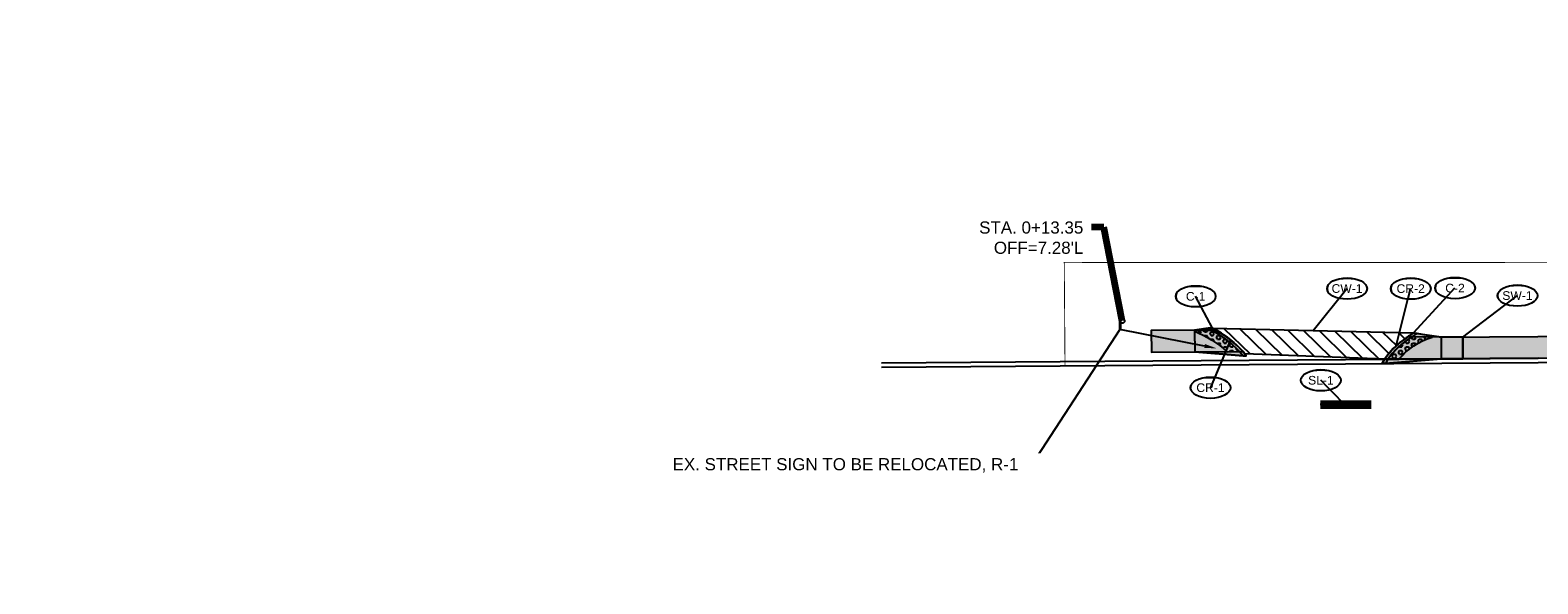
# Model space of a CAD drawing. Extents: x 193175 to 389459, y 288695 to 577709.
# Tile 1 of 30: x 193579 to 193926, y 288714 to 288841. Entities that reach past the tile are written whole.
import ezdxf
from ezdxf import colors
from ezdxf.entities.mleader import LeaderData, LeaderLine
from ezdxf.enums import TextEntityAlignment as Align
from ezdxf.math import Vec2, Vec3

# ---------------------------------------------------------------- set-up
doc = ezdxf.new("R2010")
doc.units = 0
doc.header["$MEASUREMENT"] = 0
doc.linetypes.add('c_p-bn-work-lim', pattern=[0.2, 0.1, -0.1])
doc.layers.add('0_Working', color=4, linetype='Continuous', plot=False)
for name, color, linetype in [('AN-Text-Notes-Balloon', 7, 'Continuous'), ('C_P-BN-Work-Lim', 2, 'c_p-bn-work-lim'), ('C_P-FE-Gen', 103, 'Continuous'), ('C_P-PM-Line-Cross', 52, 'Continuous'), ('C_P-PM-Line-Stop', 52, 'Continuous'), ('C_P-PV-Curb-Back', 133, 'Continuous'), ('C_P-PV-Curb-Face', 255, 'Continuous'), ('C_P-PV-Walk-Conc', 254, 'Continuous'), ('C_P-PV-Walk-Hatch', 250, 'Continuous'), ('C_P-PV-Walk-Joint', 253, 'Continuous'), ('C_P-PV-Walk-Ramp', 253, 'Continuous'), ('C_P-PV-Walk-Text', 7, 'Continuous')]:
    doc.layers.add(name, color=color, linetype=linetype)
doc.styles.add('CT_P-Dim', font='arial.ttf')
doc.styles.add('CT_P-Symb', font='arial.ttf')
doc.styles.add('CT_P-Text', font='arial.ttf')
doc.styles.get("Standard").update_dxf_attribs({"font": 'simplex.shx'})
doc.dimstyles.new('CT_P-Dim-Eng_A', dxfattribs={"dimtxt": 0.1, "dimasz": 0.12, "dimexe": 0.035, "dimexo": 0.06, "dimgap": 0.035, "dimtad": 1, "dimdsep": 46, "dimtxsty": 'CT_P-Dim', "dimcen": 0, "dimclrd": 256, "dimclre": 256, "dimclrt": 256, "dimaunit": 1, "dimadec": 6, "dimazin": 0, "dimtfac": 0.75, "dimtix": 1, "dimtmove": 1, "dimatfit": 0, "dimfxl": 1, "dimtolj": 1, "dimtzin": 0, "dimlwd": -1, "dimlwe": -1, "dimarcsym": 0})
pattern_1 = [(0, (0, 0), (0, 0.8660254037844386), [0.5, -1]), (120, (0, 0), (-0.75, -0.4330127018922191), [0.4999999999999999, -0.9999999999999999]), (59.99999999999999, (0.5, 0), (-0.7499999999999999, 0.4330127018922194), [0.5, -1])]

# ---------------------------------------------------------------- blocks, each defined once
blk = doc.blocks.new('C_P-AN-ML-Oval-L')
at = {"transparency": 16777216}
blk.add_wipeout([(0.18361845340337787, 0.06072959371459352), (0.19559400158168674, 0.05040263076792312), (0.20639877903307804, 0.03815130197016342), (0.2146310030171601, 0.02460991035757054), (0.2190127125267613, 0.012362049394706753), (0.2206212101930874, -0.0009294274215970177), (0.21876309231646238, -0.015254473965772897), (0.2135148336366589, -0.028808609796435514), (0.20544831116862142, -0.04136169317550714), (0.1955486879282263, -0.052399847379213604), (0.1836579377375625, -0.0626492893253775), (0.17076239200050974, -0.07157404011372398), (0.13952368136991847, -0.0876217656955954), (0.10799305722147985, -0.09872347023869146), (0.07499573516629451, -0.10653164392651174), (0.03816475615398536, -0.11159241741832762), (0.0006260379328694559, -0.11327288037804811), (-0.036420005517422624, -0.11163621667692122), (-0.07303490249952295, -0.10666267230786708), (-0.10509933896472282, -0.09919435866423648), (-0.13612894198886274, -0.08852520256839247), (-0.15088082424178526, -0.08190794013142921), (-0.16514719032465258, -0.0742365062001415), (-0.1783710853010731, -0.06564051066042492), (-0.19052379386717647, -0.05591429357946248), (-0.20245004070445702, -0.04353010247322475), (-0.21204603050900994, -0.02919619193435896), (-0.21741721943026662, -0.015577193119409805), (-0.2193539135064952, -0.000969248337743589), (-0.2174463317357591, 0.013534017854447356), (-0.21239396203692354, 0.02660885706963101), (-0.20546930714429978, 0.03772843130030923), (-0.19655270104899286, 0.0481863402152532), (-0.18421557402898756, 0.05928035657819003), (-0.1706655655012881, 0.06890041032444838), (-0.15533267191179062, 0.07771232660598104), (-0.13926074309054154, 0.08526351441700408), (-0.10588122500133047, 0.09701828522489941), (-0.0697357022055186, 0.10530698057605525), (-0.034894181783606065, 0.1098206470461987), (0.0006242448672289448, 0.11132421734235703), (0.03692001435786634, 0.10975403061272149), (0.07264519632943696, 0.10501330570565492), (0.10750990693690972, 0.0969125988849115), (0.13994398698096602, 0.08549480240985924), (0.17040477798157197, 0.0698483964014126)], dxfattribs=at)
blk.add_ellipse((0.0006291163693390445, -0.0009747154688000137), major_axis=(-0.2305741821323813, 0), ratio=0.5326205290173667, dxfattribs=at)
at = {"transparency": 16777216, "style": 'CT_P-Symb'}
blk.add_attdef('XX-X', text='', height=0.1, dxfattribs=at).set_placement((0.0006291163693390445, -0.0009747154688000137), align=Align.MIDDLE)
blk = doc.blocks.new('_None')
blk = doc.blocks.new('_Dot')
at = {"color": 0, "linetype": 'ByBlock', "lineweight": -2}
blk.add_line((-0.5, 0), (-1, 0), dxfattribs=at)
at = {"color": 0, "linetype": 'ByBlock', "const_width": 0.5}
blk.add_lwpolyline([(-0.25, 0, 1), (0.25, 0, 1)], format="xyb", close=True, dxfattribs=at)

msp = doc.modelspace()

# ---------------------------------------------------------------- hatches: boundary and pattern name
at = {"layer": 'C_P-FE-Gen'}
h = msp.add_hatch(color=256, dxfattribs=at)
h.dxf.hatch_style = 1
h.paths.add_polyline_path([(193830.1002465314, 288772.3470367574), (193829.9502465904, 288772.3469037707), (193829.9467359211, 288776.3066988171), (193830.0967358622, 288776.3068318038)])
h = msp.add_hatch(color=256, dxfattribs=at)
h.dxf.hatch_style = 1
edge = h.paths.add_edge_path()
edge.add_ellipse((193830.5371808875, 288774.3273232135), major_axis=(-0.3632335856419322, 0.3632335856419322), ratio=0.999999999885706, start_angle=-44.94920280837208, end_angle=315.050797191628)
at = {"layer": 'C_P-PV-Walk-Hatch', "transparency": 33554559}
h = msp.add_hatch(color=256, dxfattribs=at)
h.dxf.hatch_style = 1
edge = h.paths.add_edge_path()
edge.add_line((193897.7032914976, 288771.5825596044), (193900.0649677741, 288771.170789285))
edge.add_line((193900.0649677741, 288771.170789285), (193904.0600065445, 288770.5886904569))
edge.add_line((193904.0600065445, 288770.5886904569), (193926.3899842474, 288770.7526452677))
edge.add_line((193926.3899842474, 288770.7526452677), (193975.1614250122, 288771.114279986))
edge.add_line((193975.1614250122, 288771.114279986), (194035.2526461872, 288771.5601812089))
edge.add_line((194035.2526461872, 288771.5601812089), (194084.0414621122, 288771.50672157))
edge.add_line((194084.0414621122, 288771.50672157), (194094.0403658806, 288770.4971592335))
edge.add_line((194094.0403658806, 288770.4971592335), (194116.7116139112, 288770.4374854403))
edge.add_line((194116.7116139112, 288770.4374854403), (194126.7115862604, 288771.410175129))
edge.add_line((194126.7115862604, 288771.410175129), (194155.3319939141, 288771.3320010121))
edge.add_line((194155.3319939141, 288771.3320010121), (194212.3446912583, 288771.188255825))
edge.add_line((194212.3446912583, 288771.188255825), (194272.3702952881, 288771.0343012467))
edge.add_line((194272.3702952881, 288771.0343012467), (194332.3857237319, 288770.8802172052))
edge.add_line((194332.3857237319, 288770.8802172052), (194392.4008025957, 288770.7261400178))
edge.add_line((194392.4008025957, 288770.7261400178), (194452.4260383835, 288770.5721871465))
edge.add_line((194452.4260383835, 288770.5721871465), (194512.4422524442, 288770.4082653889))
edge.add_line((194512.4422524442, 288770.4082653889), (194572.4662134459, 288770.2539883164))
edge.add_line((194572.4662134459, 288770.2539883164), (194610.3362167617, 288770.1557096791))
edge.add_line((194610.3362167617, 288770.1557096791), (194609.3343279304, 288774.9024811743))
edge.add_line((194609.3343279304, 288774.9024811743), (194609.3340418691, 288775.5651614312))
edge.add_line((194609.3340418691, 288775.5651614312), (194616.349000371, 288775.5681455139))
edge.add_line((194616.349000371, 288775.5681455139), (194616.3492963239, 288774.8825508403))
edge.add_line((194616.3492963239, 288774.8825508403), (194615.3223945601, 288765.1430758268))
edge.add_line((194615.3223945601, 288765.1430758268), (194572.4533621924, 288765.2540048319))
edge.add_line((194572.4533621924, 288765.2540048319), (194512.4285960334, 288765.4082840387))
edge.add_line((194512.4285960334, 288765.4082840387), (194452.4132144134, 288765.572203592))
edge.add_line((194452.4132144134, 288765.572203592), (194392.3879660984, 288765.7261564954))
edge.add_line((194392.3879660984, 288765.7261564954), (194332.3728867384, 288765.8802336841))
edge.add_line((194332.3728867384, 288765.8802336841), (194272.3574712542, 288766.0343176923))
edge.add_line((194272.3574712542, 288766.0343176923), (194212.3320848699, 288766.1882717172))
edge.add_line((194212.3320848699, 288766.1882717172), (194155.3183369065, 288766.3320196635))
edge.add_line((194155.3183369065, 288766.3320196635), (194095.3006339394, 288766.4959527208))
edge.add_line((194095.3006339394, 288766.4959527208), (194035.2685230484, 288766.5601613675))
edge.add_line((194035.2685230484, 288766.5601613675), (193975.1984984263, 288766.1144174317))
edge.add_line((193975.1984984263, 288766.1144174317), (193926.4266950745, 288765.752780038))
edge.add_line((193926.4266950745, 288765.752780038), (193904.0967173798, 288765.5888252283))
edge.add_line((193904.0967173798, 288765.5888252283), (193891.2208159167, 288764.5434504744))
edge.add_line((193891.2208159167, 288764.5434504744), (193890.4389321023, 288764.5377095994))
edge.add_arc((193905.0009413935, 288756.0604238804), 16.84982159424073, 139.5093330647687, 149.7941401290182, ccw=False)
edge.add_arc((193905.4433618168, 288755.7977614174), 17.35706124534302, 125.10531336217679, 139.7982264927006, ccw=False)
edge.add_line((193895.4616435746, 288769.9975105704), (193896.4340860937, 288770.6851159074))
edge.add_line((193896.4340860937, 288770.6851159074), (193897.7032914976, 288771.5825596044))
at = {"layer": 'C_P-PV-Walk-Hatch', "transparency": 33554623}
h = msp.add_hatch(color=256, dxfattribs=at)
h.dxf.hatch_style = 1
edge = h.paths.add_edge_path()
edge.add_line((193852.2024052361, 288772.207991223), (193851.3329739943, 288772.7020451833))
edge.add_line((193851.3329739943, 288772.7020451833), (193850.3646324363, 288772.6849164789))
edge.add_line((193850.3646324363, 288772.6849164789), (193847.1976629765, 288772.1712445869))
edge.add_line((193847.1976629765, 288772.1712445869), (193837.2028095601, 288772.0978569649))
edge.add_line((193837.2028095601, 288772.0978569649), (193837.2395221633, 288767.0979917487))
edge.add_line((193837.2395221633, 288767.0979917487), (193847.2392511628, 288767.1714151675))
edge.add_line((193847.2392511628, 288767.1714151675), (193858.4298314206, 288766.2535535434))
edge.add_line((193858.4298314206, 288766.2535535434), (193859.1191906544, 288766.2586150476))
edge.add_line((193859.1191906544, 288766.2586150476), (193858.4140258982, 288767.2534644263))
edge.add_arc((193839.4619534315, 288749.8638518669), 25.72119118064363, 42.53816422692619, 60.30855295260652)
at = {"layer": 'C_P-PV-Walk-Ramp'}
h = msp.add_hatch(dxfattribs=at)
h.set_pattern_fill('HEX', color=256, scale=4)
h.set_pattern_definition(pattern_1)
edge = h.paths.add_edge_path()
edge.add_arc((193836.4709187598, 288746.6250020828), 27.53340465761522, 48.437752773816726, 67.0674466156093, ccw=False)
edge.add_line((193854.7374972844, 288767.226470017), (193857.6116743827, 288767.2475732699))
edge.add_arc((193836.4709187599, 288746.6250020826), 29.53340465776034, 44.28913091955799, 59.9970371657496)
edge.add_line((193851.2389436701, 288772.2009171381), (193847.1976629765, 288772.1712445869))
edge.add_line((193847.1976629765, 288772.1712445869), (193847.1992347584, 288771.982281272))
h = msp.add_hatch(dxfattribs=at)
h.set_pattern_fill('HEX', color=256, scale=4)
h.set_pattern_definition(pattern_1)
edge = h.paths.add_edge_path()
edge.add_line((193891.830263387, 288765.4987903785), (193894.3566282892, 288765.5173099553))
edge.add_arc((193906.8572076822, 288755.0729887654), 16.28951596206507, 107.4247035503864, 140.1210083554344, ccw=False)
edge.add_line((193901.9792764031, 288770.6150001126), (193897.3174572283, 288770.6774610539))
edge.add_arc((193906.8572076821, 288755.0729887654), 18.28951596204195, 121.4394134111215, 145.246809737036)

# ---------------------------------------------------------------- linework, layer by layer
at = {"layer": '0_Working', "elevation": 1116.278, "flags": 128}
msp.add_lwpolyline([(193887.9716718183, 288755.0165491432), (193876.2134656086, 288755.0535936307)], dxfattribs=at)
at = {"layer": 'C_P-BN-Work-Lim', "color": 7, "const_width": 0.2, "flags": 128}
msp.add_lwpolyline([(194622.1893997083, 288787.330492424), (194631.1713, 288787.25134), (194677.80404, 288787.3561099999), (194720.69787, 288787.0872299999), (194765.01748, 288787.1722099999), (194811.78713, 288787.36424), (194858.31907, 288787.38157), (194906.01071, 288787.1927), (194950.22397, 288787.23116), (194998.84679, 288787.16472), (195044.75145, 288787.1676899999), (195084.6716, 288787.1482600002), (195129.70928, 288787.03653), (195174.97464, 288786.87637), (195219.01537, 288786.97513), (195258.53387, 288786.79562), (195304.58188, 288787.1776299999), (195354.04688, 288786.59824), (195400.59061, 288787.2306), (195451.24483, 288786.67755), (195496.30085, 288786.51709), (195540.88984, 288786.3366599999), (195590.26658, 288786.24077), (195635.67551, 288786.5384899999), (195683.12708, 288786.25501), (195692.2527450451, 288786.3392554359), (195692.0190649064, 288811.652041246), (195672.6558843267, 288811.4096231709), (195597.6269114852, 288811.6047135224), (195537.6118254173, 288811.7584576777), (195472.585468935, 288811.9330094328), (195412.5703894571, 288812.087082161), (195342.5425240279, 288812.2618985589), (195277.5161609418, 288812.4361231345), (195217.501081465, 288812.5901966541), (195152.484362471, 288812.7543827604), (195082.4567011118, 288812.9393700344), (195017.4301405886, 288813.1037542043), (194957.4152585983, 288813.2676703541), (194892.3886980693, 288813.432055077), (194829.3729107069, 288813.5961302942), (194759.3452493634, 288813.7811191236), (194694.3288584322, 288813.9453006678), (194643.7719542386, 288814.0795878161), (194603.0621451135, 288814.1841038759), (194603.0392635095, 288787.4992517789), (194213.80532, 288787.64447), (193817.1531306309, 288787.8325868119), (193817.3272139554, 288764.040245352), (193975.2598955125, 288765.1148454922), (194035.3172022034, 288765.5604950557), (194095.3340855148, 288765.4963026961), (194155.3492957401, 288765.3323764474), (194212.3636740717, 288765.1886268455), (194272.3889298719, 288765.0346731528), (194332.4043375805, 288764.8805891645), (194392.4194172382, 288764.7265119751), (194452.4446730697, 288764.5725590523), (194512.459555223, 288764.4086408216), (194572.4848044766, 288764.2543603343), (194622.1278967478, 288764.1253924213)], close=True, dxfattribs=at)
at = {"layer": 'C_P-FE-Gen'}
for p, q in [((193829.9467359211, 288776.3066988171), (193830.0967358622, 288776.3068318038)), ((193829.9502465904, 288772.3469037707), (193829.9467359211, 288776.3066988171)), ((193830.0967358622, 288776.3068318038), (193830.1002465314, 288772.3470367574)), ((193830.1002465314, 288772.3470367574), (193829.9502465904, 288772.3469037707))]:
    msp.add_line(p, q, dxfattribs=at)
msp.add_ellipse((193830.5371808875, 288774.3273232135), major_axis=(-0.3632335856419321, 0.3632335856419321), ratio=0.999999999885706, start_param=-0.7845115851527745, end_param=5.498673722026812, dxfattribs=at)
at = {"layer": 'C_P-PM-Line-Cross', "linetype": 'Continuous'}
for p, q in [((193853.9745357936, 288772.6224592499), (193860.0069992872, 288766.7083186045)), ((193857.6349086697, 288772.5349142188), (193863.7266728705, 288766.562636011)), ((193861.2952815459, 288772.4473691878), (193867.4463464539, 288766.4169534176)), ((193864.9556544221, 288772.3598241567), (193871.1660200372, 288766.2712708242)), ((193868.6160272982, 288772.2722791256), (193874.8856936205, 288766.1255882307)), ((193872.2764001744, 288772.1847340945), (193878.6053672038, 288765.9799056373)), ((193875.9367730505, 288772.0971890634), (193882.3250407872, 288765.8342230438)), ((193879.5971459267, 288772.0096440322), (193886.0447143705, 288765.6885404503)), ((193883.2575188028, 288771.9220990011), (193889.7643879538, 288765.5428578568)), ((193886.917891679, 288771.83455397), (193892.0320941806, 288766.8206632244)), ((193890.5782645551, 288771.747008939), (193893.7567224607, 288768.6308944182)), ((193894.2386374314, 288771.6594639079), (193895.7317613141, 288770.195626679))]:
    msp.add_line(p, q, dxfattribs=at)
at = {"layer": 'C_P-PM-Line-Cross', "flags": 128}
msp.add_lwpolyline([(193851.3631169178, 288772.6849164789), (193897.7073073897, 288771.5765038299, 0.01138850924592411), (193895.4616435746, 288769.9975105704, 0.09089269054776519), (193891.0387078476, 288765.4929485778), (193858.7850849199, 288766.756175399, 0.09788509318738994)], format="xyb", close=True, dxfattribs=at)
at = {"layer": 'C_P-PM-Line-Stop', "const_width": 2, "elevation": 1116.278, "flags": 128}
msp.add_lwpolyline([(193887.9716718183, 288755.0165491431), (193876.2134656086, 288755.0535936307)], dxfattribs=at)
at = {"layer": 'C_P-PV-Curb-Back', "flags": 128}
msp.add_lwpolyline([(193847.1976629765, 288772.1712445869), (193850.366985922, 288772.6849581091, -0.07713362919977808), (193857.6116743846, 288767.2475732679), (193858.4298316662, 288766.2535535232), (193847.2392511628, 288767.1714151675)], format="xyb", dxfattribs=at)
at = {"layer": 'C_P-PV-Curb-Back', "elevation": 1116.278, "flags": 128}
msp.add_lwpolyline([(193898.4497611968, 288771.4502842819), (193898.2449286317, 288771.3116807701), (193896.3899858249, 288770.0432413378, 0.1100798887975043), (193891.2208159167, 288764.5434504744)], format="xyb", dxfattribs=at)
at = {"layer": 'C_P-PV-Curb-Back', "elevation": 1116.647, "flags": 128}
for points in [[(193904.0600065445, 288770.5886904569), (193896.4340860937, 288770.6851159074)], [(193904.0600065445, 288770.5886904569), (193904.0600065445, 288765.5885556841)], [(193904.0967173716, 288765.5888252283), (193891.0387078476, 288765.4929485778)]]:
    msp.add_lwpolyline(points, dxfattribs=at)
at = {"layer": 'C_P-PV-Curb-Face', "flags": 128}
msp.add_lwpolyline([(193850.3646324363, 288772.6849164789), (193851.3329739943, 288772.7020451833), (193852.2024052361, 288772.207991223, -0.07769371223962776), (193858.4140258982, 288767.2534644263), (193859.1191906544, 288766.2586150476), (193858.4298316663, 288766.2535535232), (193847.2436898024, 288767.1714477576)], format="xyb", dxfattribs=at)
at = {"layer": 'C_P-PV-Curb-Face', "elevation": 1116.278, "flags": 128}
msp.add_lwpolyline([(193904.0597959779, 288770.5886931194), (193899.8034765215, 288771.210404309), (193897.7032914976, 288771.5825596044), (193895.4616435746, 288769.9975105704, 0.06419790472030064), (193892.1864541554, 288767.0014203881, 0.04271461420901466), (193890.4311100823, 288764.5376521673), (193891.2208159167, 288764.5434504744), (193904.0967173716, 288765.5888252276), (193909.1006940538, 288765.6266000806), (193909.0598700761, 288770.6254012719), (193904.0597959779, 288770.5886931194)], format="xyb", close=True, dxfattribs=at)
at = {"layer": 'C_P-PV-Curb-Face', "flags": 128}
msp.add_lwpolyline([(193909.1007009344, 288765.6257575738), (193909.0598700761, 288770.6254012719)], dxfattribs=at)
at = {"layer": 'C_P-PV-Walk-Conc', "flags": 128}
msp.add_lwpolyline([(193852.2024052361, 288772.207991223), (193851.3329739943, 288772.7020451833), (193850.3646324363, 288772.6849164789), (193847.1976629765, 288772.1712445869), (193837.2028095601, 288772.0978569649), (193837.2395221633, 288767.0979917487), (193847.2392484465, 288767.1717417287), (193858.4298316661, 288766.2535535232), (193859.1191906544, 288766.2586150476), (193859.1191906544, 288766.2586150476), (193858.4140258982, 288767.2534644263, 0.07769371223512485)], format="xyb", close=True, dxfattribs=at)
at = {"layer": 'C_P-PV-Walk-Conc', "elevation": 1116.647, "flags": 128}
msp.add_lwpolyline([(193926.4266950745, 288765.752780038), (193904.0967173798, 288765.5888252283), (193891.2208159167, 288764.5434504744), (193890.4389321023, 288764.5377095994, -0.04490608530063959), (193892.1864541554, 288767.0014203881, -0.06419790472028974), (193895.4616435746, 288769.9975105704), (193896.4340860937, 288770.6851159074), (193897.7032914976, 288771.5825596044), (193900.0649677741, 288771.170789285), (193904.0600065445, 288770.5886904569), (193926.3899842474, 288770.7526452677), (193975.1614250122, 288771.114279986)], format="xyb", dxfattribs=at)
at = {"layer": 'C_P-PV-Walk-Joint', "flags": 128}
for points in [[(193847.1976629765, 288772.1712445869), (193852.2024052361, 288772.207991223)], [(193847.1976629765, 288772.1712445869), (193847.2392484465, 288767.1717417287)], [(193848.3623332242, 288767.1796612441), (193858.35363605, 288767.2530210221)]]:
    msp.add_lwpolyline(points, dxfattribs=at)
at = {"layer": 'C_P-PV-Walk-Joint', "elevation": 1116.647, "flags": 128}
msp.add_lwpolyline([(193909.0619266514, 288770.6259332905), (193909.0986374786, 288765.6260680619)], dxfattribs=at)
at = {"layer": 'C_P-PV-Walk-Ramp', "flags": 128}
msp.add_lwpolyline([(193847.1992347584, 288771.982281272, -0.08146688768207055), (193854.7374972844, 288767.226470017), (193857.6116743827, 288767.2475732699, 0.06864619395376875), (193851.2389436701, 288772.2009171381), (193847.1976629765, 288772.1712445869)], format="xyb", close=True, dxfattribs=at)
at = {"layer": 'C_P-PV-Walk-Ramp', "elevation": 1116.278, "flags": 128}
msp.add_lwpolyline([(193891.830263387, 288765.4987903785), (193894.3566282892, 288765.5173099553, -0.1436403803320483), (193901.9792764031, 288770.6150001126), (193897.3174572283, 288770.6774610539, 0.1042546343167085)], format="xyb", close=True, dxfattribs=at)
at = {"layer": 'Defpoints', "color": 2, "flags": 128}
msp.add_lwpolyline([(193774.972112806, 288764.6421656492), (193826.4752504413, 288765.0189044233), (193926.4805324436, 288765.7531795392), (193975.2524808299, 288766.114818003), (194035.3140268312, 288766.5604990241), (194095.3359860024, 288766.4963012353), (194155.3520271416, 288766.3323727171), (194212.3661953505, 288766.1886236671), (194272.3914946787, 288766.0346698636), (194332.4069049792, 288765.8805858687), (194392.4219845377, 288765.7265086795)], dxfattribs=at)
at = {"layer": 'Defpoints', "flags": 128}
msp.add_lwpolyline([(193774.9794274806, 288763.6421924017), (193826.482565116, 288764.0189311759), (193926.487874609, 288764.7532064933), (193975.2598955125, 288765.1148454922), (194035.3172022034, 288765.5604950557), (194095.3340855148, 288765.4963026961), (194155.3492957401, 288765.3323764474), (194212.3636740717, 288765.1886268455), (194272.3889298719, 288765.0346731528), (194332.4043375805, 288764.8805891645), (194392.4194172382, 288764.7265119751)], dxfattribs=at)

# ---------------------------------------------------------------- leaders
at = {"layer": 'AN-Text-Notes-Balloon'}
ml = msp.add_multileader_block('Standard', dxfattribs=at)
ml.set_content('C_P-AN-ML-Oval-L', color=256, scale=20)
ml.set_attribute('XX-X', 'C-1', width=0)
ml.set_leader_properties(color=256, linetype='ByLayer', lineweight=-1)
ml.set_arrow_properties(name='NONE')
ml.build(insert=Vec2(0, 0))
ml.multileader.update_dxf_attribs({"has_dogleg": 0, "text_right_attachment_type": 3, "dogleg_length": 0.06, "arrow_head_size": 2.4, "scale": 20, "block_connection_type": 1})
ctx = ml.context
ctx.base_point, ctx.scale, ctx.char_height, ctx.arrow_head_size, ctx.landing_gap_size, ctx.plane_origin = Vec3(193847.4506270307, 288780.0243753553), 20, 1.6, 2.4, 0.5, Vec3(193852.962643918, 288763.803732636)
ctx.right_attachment, ctx.attachment_type = 3, 1
notes = []
notes.append((ctx, [(1, (1, 1, 0), (193848.6506270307, 288780.0243753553), (-1, 0), 1.2, [(0, [(193851.3329739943, 288772.7020451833)], 0, [])])]))
ctx.block.insert = Vec3(193847.4506270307, 288780.0243753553)
ml = msp.add_multileader_block('Standard', dxfattribs=at)
ml.set_content('C_P-AN-ML-Oval-L', color=256, scale=20)
ml.set_attribute('XX-X', 'CW-1', width=0)
ml.set_leader_properties(color=256, linetype='ByLayer', lineweight=-1)
ml.set_arrow_properties(name='NONE')
ml.build(insert=Vec2(0, 0))
ml.multileader.update_dxf_attribs({"has_dogleg": 0, "text_right_attachment_type": 3, "dogleg_length": 0.06, "arrow_head_size": 2.4, "scale": 20, "block_connection_type": 1})
ctx = ml.context
ctx.base_point, ctx.scale, ctx.char_height, ctx.arrow_head_size, ctx.landing_gap_size, ctx.plane_origin = Vec3(193882.3663784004, 288781.8261931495), 20, 1.6, 2.4, 0.5, Vec3(193880.2545950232, 288766.7577282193)
ctx.right_attachment, ctx.attachment_type = 3, 1
notes.append((ctx, [(0, (1, 1, 0), (193881.1663784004, 288781.8261931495), (1, 0), 1.2, [(0, [(193874.5352121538, 288772.1307101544)], 0, [])])]))
ctx.block.insert = Vec3(193882.3663784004, 288781.8261931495)
ml = msp.add_multileader_block('Standard', dxfattribs=at)
ml.set_content('C_P-AN-ML-Oval-L', color=256, scale=20)
ml.set_attribute('XX-X', 'C-2', width=0)
ml.set_leader_properties(color=256, linetype='ByLayer', lineweight=-1)
ml.set_arrow_properties(name='NONE')
ml.build(insert=Vec2(0, 0))
ml.multileader.update_dxf_attribs({"has_dogleg": 0, "text_right_attachment_type": 3, "dogleg_length": 0.06, "arrow_head_size": 2.4, "scale": 20, "block_connection_type": 1})
ctx = ml.context
ctx.base_point, ctx.scale, ctx.char_height, ctx.arrow_head_size, ctx.landing_gap_size, ctx.plane_origin = Vec3(193907.2712006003, 288781.931586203), 20, 1.6, 2.4, 0.5, Vec3(193912.7832174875, 288765.7109434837)
ctx.right_attachment, ctx.attachment_type = 3, 1
notes.append((ctx, [(0, (1, 1, 0), (193906.0712006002, 288781.931586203), (1, 0), 1.2, [(0, [(193897.7032914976, 288771.5825596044)], 0, [])])]))
ctx.block.insert = Vec3(193907.2712006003, 288781.931586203)
at = {"layer": 'C_P-PV-Walk-Text'}
ml = msp.add_multileader_mtext('Standard', dxfattribs=at)
ml.set_content('EX. SIDEWALK TO BE REMOVED, R-6.', color=256, style='CT_P-Text')
ml.set_leader_properties(color=256)
ml.build(insert=Vec2(0, 0))
ml.multileader.update_dxf_attribs({"dogleg_length": 0.1, "arrow_head_size": 2.8, "scale": 20})
ctx = ml.context
ctx.base_point, ctx.scale, ctx.char_height, ctx.arrow_head_size, ctx.landing_gap_size, ctx.plane_origin = Vec3(194519.3584629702, 288839.6569234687), 20, 2.8, 2.8, 1.2, Vec3(194741.8156627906, 288850.7338586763)
ctx.text_align_type = 2
notes.append((ctx, [(1, (1, 1, 0), (194563.6689677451, 288839.6569234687), (-1, 0), 2, [(1, [(194610.8903301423, 288814.1640062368), (194610.3529047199, 288800.2398382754)], 0, [])])]))
ctx.mtext.insert, ctx.mtext.width, ctx.mtext.defined_height, ctx.mtext.alignment, ctx.mtext.flow_direction = Vec3(194560.4689677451, 288841.3338675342), 43.65301500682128, 0.5490989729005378, 3, 5
ml = msp.add_multileader_mtext('Standard', dxfattribs=at)
ml.set_content('EX. 24" AND 36" TREES TO BE REMOVED, R-3 AND R-4', color=256, style='CT_P-Text')
ml.set_leader_properties(color=256)
ml.build(insert=Vec2(0, 0))
ml.multileader.update_dxf_attribs({"dogleg_length": 0.1, "arrow_head_size": 2.8, "scale": 20})
ctx = ml.context
ctx.base_point, ctx.scale, ctx.char_height, ctx.arrow_head_size, ctx.landing_gap_size, ctx.plane_origin = Vec3(194249.1953628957, 288797.4963323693, 1113), 20, 2.8, 2.8, 1.2, Vec3(194338.5161010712, 288824.0542808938, 1113)
ctx.text_align_type = 2
notes.append((ctx, [(1, (1, 1, 0), (194304.4136439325, 288797.4963323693, 1113), (-1, 0), 2, [(1, [(194309.9321551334, 288780.0628226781, 1113), (194319.6554064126, 288781.0089218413, 1113)], 0, [])])]))
ctx.mtext.insert, ctx.mtext.width, ctx.mtext.defined_height, ctx.mtext.alignment, ctx.mtext.flow_direction = Vec3(194301.2136439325, 288799.1732764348, 1113), 51.1442346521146, 1.017053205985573, 3, 5
ml = msp.add_multileader_mtext('Standard', dxfattribs=at)
ml.set_content('EX. STREET SIGN TO BE RELOCATED, R-1', color=256, style='CT_P-Text')
ml.set_leader_properties(color=256)
ml.build(insert=Vec2(0, 0))
ml.multileader.update_dxf_attribs({"dogleg_length": 0.1, "arrow_head_size": 2.8, "scale": 20})
ctx = ml.context
ctx.base_point, ctx.scale, ctx.char_height, ctx.arrow_head_size, ctx.landing_gap_size, ctx.plane_origin = Vec3(193781.0208942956, 288741.2925333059), 20, 2.8, 2.8, 1.2, Vec3(193929.0900050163, 288797.4594977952)
ctx.text_align_type = 2
notes.append((ctx, [(1, (1, 1, 0), (193809.7614127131, 288741.2925333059), (-1, 0), 2, [(1, [(193852.27285, 288768.01768), (193829.9502465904, 288772.3469037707)], 0, [])])]))
ctx.mtext.insert, ctx.mtext.width, ctx.mtext.defined_height, ctx.mtext.alignment, ctx.mtext.flow_direction = Vec3(193806.5614127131, 288742.692533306), 23.72868212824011, 12.33208149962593, 3, 5
ml = msp.add_multileader_mtext('Standard', dxfattribs=at)
ml.set_content('CONSTRUCTION WORK LIMITS / RIGHT-OF-WAY', color=256, style='CT_P-Text')
ml.set_leader_properties(color=256)
ml.build(insert=Vec2(0, 0))
ml.multileader.update_dxf_attribs({"dogleg_length": 0.1, "arrow_head_size": 2.8, "scale": 20})
ctx = ml.context
ctx.base_point, ctx.scale, ctx.char_height, ctx.arrow_head_size, ctx.landing_gap_size, ctx.plane_origin = Vec3(194274.2617779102, 288747.0242749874), 20, 2.8, 2.8, 1.2, Vec3(194351.534600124, 288750.7636094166)
ctx.text_align_type = 2
notes.append((ctx, [(1, (1, 1, 0), (194309.6546837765, 288747.0242749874), (-1, 0), 2, [(0, [(194310.9477898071, 288764.9356768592)], 0, [])])]))
ctx.mtext.insert, ctx.mtext.width, ctx.mtext.defined_height, ctx.mtext.alignment, ctx.mtext.flow_direction = Vec3(194306.4546837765, 288748.4481494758), 31.21572169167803, 1.017053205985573, 3, 5
ml = msp.add_multileader_mtext('Standard', dxfattribs=at)
ml.set_content('EX. 3" PVC PIPE TO BE RELOCATED UNDER SIDEWALK, \\PD-3', color=256, style='CT_P-Text')
ml.set_leader_properties(color=256)
ml.build(insert=Vec2(0, 0))
ml.multileader.update_dxf_attribs({"dogleg_length": 0.1, "arrow_head_size": 2.8, "scale": 20})
ctx = ml.context
ctx.base_point, ctx.scale, ctx.char_height, ctx.arrow_head_size, ctx.landing_gap_size, ctx.plane_origin = Vec3(194516.0926965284, 288720.5586029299), 20, 2.8, 2.8, 1.2, Vec3(194566.1012531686, 288748.4812515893)
ctx.text_align_type = 2
notes.append((ctx, [(1, (1, 1, 0), (194556.6119325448, 288720.5586029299), (-1, 0), 2, [(0, [(194581.2982771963, 288765.2314671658)], 0, [])])]))
ctx.mtext.insert, ctx.mtext.width, ctx.mtext.defined_height, ctx.mtext.alignment, ctx.mtext.flow_direction = Vec3(194553.4119325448, 288721.9834323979), 38.8822974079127, 1.017053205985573, 3, 5
for ctx, leaders in notes:
    for number, flags, end, landing, length, lines in leaders:
        leader = LeaderData()
        leader.index, (leader.has_last_leader_line, leader.has_dogleg_vector, leader.attachment_direction) = number, flags
        leader.last_leader_point, leader.dogleg_vector, leader.dogleg_length = Vec3(end), Vec3(landing), length
        for number, points, colour, breaks in lines:
            line = LeaderLine()
            line.index, line.vertices, line.color, line.breaks = number, Vec3.list(points), colors.encode_raw_color(colour), breaks
            leader.lines.append(line)
        ctx.leaders.append(leader)

# ---------------------------------------------------------------- next in the draw order: texts
at = {"layer": 'C_P-PV-Walk-Text', "color": 7, "linetype": 'Continuous', "lineweight": -3, "insert": (193821.5475851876, 288793.5195987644), "char_height": 2.8, "width": 23.93383083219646, "attachment_point": 6, "style": 'CT_P-Text', "bg_fill": 3, "box_fill_scale": 1.178571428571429, "bg_fill_color": 256, "bg_fill_true_color": 13158600, "bg_fill_transparency": 0}
msp.add_mtext("{\\C256;STA. 0+13.35\\POFF=7.28'L}", dxfattribs=at)

# ---------------------------------------------------------------- next in the draw order: leaders
at = {"layer": 'C_P-PV-Walk-Text'}
ml = msp.add_multileader_mtext('Standard', dxfattribs=at)
ml.set_content('EX. ENCROACHMENT, SHRUB AND ELECTRIC BOX TO BE REMOVED PRIOR TO CONSTRUCTION BY OWNER.', color=256, style='CT_P-Text')
ml.set_leader_properties(color=256)
ml.set_arrow_properties(name='DOT')
ml.build(insert=Vec2(0, 0))
ml.multileader.update_dxf_attribs({"dogleg_length": 0.1, "arrow_head_size": 2.8, "scale": 20})
ctx = ml.context
ctx.base_point, ctx.scale, ctx.char_height, ctx.arrow_head_size, ctx.landing_gap_size, ctx.plane_origin = Vec3(194497.1927519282, 288740.9757109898), 20, 2.8, 2.8, 1.2, Vec3(194564.1248799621, 288758.1112878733)
ctx.text_align_type = 2
notes = []
notes.append((ctx, [(1, (1, 1, 0), (194557.799027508, 288740.9757109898), (-1, 0), 2, [(0, [(194577.6511496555, 288767.7550843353)], 0, [])])]))
ctx.mtext.insert, ctx.mtext.width, ctx.mtext.defined_height, ctx.mtext.alignment, ctx.mtext.flow_direction = Vec3(194554.599027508, 288742.3995854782), 56.54368894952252, 1.017053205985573, 3, 5
ctx.mtext.has_bg_fill, ctx.mtext.bg_color, ctx.mtext.bg_scale_factor, ctx.mtext.bg_transparency, ctx.mtext.use_window_bg_color = 1, -1073741824, 1.5, 0, 1
for ctx, leaders in notes:
    for number, flags, end, landing, length, lines in leaders:
        leader = LeaderData()
        leader.index, (leader.has_last_leader_line, leader.has_dogleg_vector, leader.attachment_direction) = number, flags
        leader.last_leader_point, leader.dogleg_vector, leader.dogleg_length = Vec3(end), Vec3(landing), length
        for number, points, colour, breaks in lines:
            line = LeaderLine()
            line.index, line.vertices, line.color, line.breaks = number, Vec3.list(points), colors.encode_raw_color(colour), breaks
            leader.lines.append(line)
        ctx.leaders.append(leader)

# ---------------------------------------------------------------- next in the draw order: leaders
at = {"layer": 'AN-Text-Notes-Balloon'}
ml = msp.add_multileader_block('Standard', dxfattribs=at)
ml.set_content('C_P-AN-ML-Oval-L', color=256, scale=20)
ml.set_attribute('XX-X', 'CR-2', width=0)
ml.set_leader_properties(color=256, linetype='ByLayer', lineweight=-1)
ml.set_arrow_properties(name='NONE')
ml.build(insert=Vec2(0, 0))
ml.multileader.update_dxf_attribs({"has_dogleg": 0, "text_right_attachment_type": 3, "dogleg_length": 0.06, "arrow_head_size": 2.4, "scale": 20, "block_connection_type": 1})
ctx = ml.context
ctx.base_point, ctx.scale, ctx.char_height, ctx.arrow_head_size, ctx.landing_gap_size, ctx.plane_origin = Vec3(193897.0498820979, 288781.8037167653), 20, 1.6, 2.4, 0.5, Vec3(193882.3902472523, 288762.8372239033)
ctx.right_attachment, ctx.attachment_type = 3, 1
notes = []
notes.append((ctx, [(0, (1, 1, 0), (193895.8498820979, 288781.8037167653), (1, 0), 1.2, [(0, [(193893.727877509, 288768.6045956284)], 0, [])])]))
ctx.block.insert = Vec3(193897.0498820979, 288781.8037167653)
ml = msp.add_multileader_block('Standard', dxfattribs=at)
ml.set_content('C_P-AN-ML-Oval-L', color=256, scale=20)
ml.set_attribute('XX-X', 'SW-1', width=0)
ml.set_leader_properties(color=256, linetype='ByLayer', lineweight=-1)
ml.set_arrow_properties(name='NONE')
ml.build(insert=Vec2(0, 0))
ml.multileader.update_dxf_attribs({"has_dogleg": 0, "text_right_attachment_type": 3, "dogleg_length": 0.06, "arrow_head_size": 2.4, "scale": 20, "block_connection_type": 1})
ctx = ml.context
ctx.base_point, ctx.scale, ctx.char_height, ctx.arrow_head_size, ctx.landing_gap_size, ctx.plane_origin = Vec3(193921.670139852, 288780.2047397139), 20, 1.6, 2.4, 0.5, Vec3(193842.755142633, 288763.9840969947)
ctx.right_attachment, ctx.attachment_type = 3, 1
notes.append((ctx, [(0, (1, 1, 0), (193920.470139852, 288780.2047397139), (1, 0), 1.2, [(0, [(193909.0598700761, 288770.6254012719)], 0, [])])]))
ctx.block.insert = Vec3(193921.670139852, 288780.2047397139)
at = {"layer": 'C_P-PV-Walk-Text', "color": 7, "linetype": 'Continuous', "lineweight": -3}
msp.add_leader([(193830.5371808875, 288774.3273232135), (193826.2475851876, 288795.9255105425), (193823.4475851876, 288795.9255105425)], dimstyle='CT_P-Dim-Eng_A', override={"dimscale": 1, "dimasz": 2.8, "dimclrd": 256, "dimlwd": 65535}, dxfattribs=at)
at = {"layer": 'C_P-PV-Walk-Text'}
ml = msp.add_multileader_mtext('Standard', dxfattribs=at)
ml.set_content('PR. SCHOOL CROSSING AHEAD ASSEMBLY SIGN,\\PS1-1\\PS4-3P\\PW16-2AP', color=256, style='CT_P-Text')
ml.set_leader_properties(color=256)
ml.build(insert=Vec2(0, 0))
ml.multileader.update_dxf_attribs({"dogleg_length": 0.1, "arrow_head_size": 2.8, "scale": 20})
ctx = ml.context
ctx.base_point, ctx.scale, ctx.char_height, ctx.arrow_head_size, ctx.landing_gap_size, ctx.plane_origin = Vec3(194218.3948378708, 288750.0646944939), 20, 2.8, 2.8, 1.2, Vec3(194323.923745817, 288785.9574386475)
ctx.text_align_type = 2
notes.append((ctx, [(1, (1, 1, 0), (194269.8352198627, 288750.0646944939), (-1, 0), 2, [(0, [(194272.8635297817, 288771.2491116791)], 0, [])])]))
ctx.mtext.insert, ctx.mtext.width, ctx.mtext.defined_height, ctx.mtext.alignment, ctx.mtext.flow_direction = Vec3(194266.6352198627, 288751.4885689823), 54.59496761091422, 1.017053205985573, 3, 5
for ctx, leaders in notes:
    for number, flags, end, landing, length, lines in leaders:
        leader = LeaderData()
        leader.index, (leader.has_last_leader_line, leader.has_dogleg_vector, leader.attachment_direction) = number, flags
        leader.last_leader_point, leader.dogleg_vector, leader.dogleg_length = Vec3(end), Vec3(landing), length
        for number, points, colour, breaks in lines:
            line = LeaderLine()
            line.index, line.vertices, line.color, line.breaks = number, Vec3.list(points), colors.encode_raw_color(colour), breaks
            leader.lines.append(line)
        ctx.leaders.append(leader)

# ---------------------------------------------------------------- next in the draw order: leaders
ml = msp.add_multileader_mtext('Standard', dxfattribs=at)
ml.set_content('EX. 3" PVC PIPE TO BE TRENCHED THROUGH SIDEWALK, THEN RECONNECTED AFTER SIDEWALK,\\PD-2', color=256, style='CT_P-Text')
ml.set_leader_properties(color=256)
ml.build(insert=Vec2(0, 0))
ml.multileader.update_dxf_attribs({"dogleg_length": 0.1, "arrow_head_size": 2.8, "scale": 20})
ctx = ml.context
ctx.base_point, ctx.scale, ctx.char_height, ctx.arrow_head_size, ctx.landing_gap_size, ctx.plane_origin = Vec3(194322.6232545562, 288727.2116958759), 20, 2.8, 2.8, 1.2, Vec3(194396.252873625, 288756.3532561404)
ctx.text_align_type = 2
notes = []
notes.append((ctx, [(1, (1, 1, 0), (194363.1424905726, 288727.2116958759), (-1, 0), 2, [(0, [(194360.78464, 288765.8075235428)], 0, [])])]))
ctx.mtext.insert, ctx.mtext.width, ctx.mtext.defined_height, ctx.mtext.alignment, ctx.mtext.flow_direction = Vec3(194359.9424905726, 288728.6116958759), 36.45664938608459, 1.017053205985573, 3, 5
ctx.mtext.has_bg_fill, ctx.mtext.bg_color, ctx.mtext.bg_scale_factor, ctx.mtext.bg_transparency, ctx.mtext.use_window_bg_color = 1, -1073741824, 1.5, 0, 1
for ctx, leaders in notes:
    for number, flags, end, landing, length, lines in leaders:
        leader = LeaderData()
        leader.index, (leader.has_last_leader_line, leader.has_dogleg_vector, leader.attachment_direction) = number, flags
        leader.last_leader_point, leader.dogleg_vector, leader.dogleg_length = Vec3(end), Vec3(landing), length
        for number, points, colour, breaks in lines:
            line = LeaderLine()
            line.index, line.vertices, line.color, line.breaks = number, Vec3.list(points), colors.encode_raw_color(colour), breaks
            leader.lines.append(line)
        ctx.leaders.append(leader)

# ---------------------------------------------------------------- next in the draw order: leaders
at = {"layer": 'AN-Text-Notes-Balloon'}
ml = msp.add_multileader_block('Standard', dxfattribs=at)
ml.set_content('C_P-AN-ML-Oval-L', color=256, scale=20)
ml.set_attribute('XX-X', 'CR-1', width=0)
ml.set_leader_properties(color=256, linetype='ByLayer', lineweight=-1)
ml.set_arrow_properties(name='NONE')
ml.build(insert=Vec2(0, 0))
ml.multileader.update_dxf_attribs({"has_dogleg": 0, "text_right_attachment_type": 3, "dogleg_length": 0.06, "arrow_head_size": 2.4, "scale": 20, "block_connection_type": 1})
ctx = ml.context
ctx.base_point, ctx.scale, ctx.char_height, ctx.arrow_head_size, ctx.landing_gap_size, ctx.plane_origin = Vec3(193850.863596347, 288758.9587181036), 20, 1.6, 2.4, 0.5, Vec3(193857.1303532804, 288761.0737172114)
ctx.right_attachment, ctx.attachment_type = 3, 1
notes = []
notes.append((ctx, [(1, (1, 1, 0), (193852.063596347, 288758.9587181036), (-1, 0), 1.2, [(0, [(193855.5006833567, 288769.9720297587)], 0, [])])]))
ctx.block.insert = Vec3(193850.863596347, 288758.9587181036)
ml = msp.add_multileader_block('Standard', dxfattribs=at)
ml.set_content('C_P-AN-ML-Oval-L', color=256, scale=20)
ml.set_attribute('XX-X', 'SL-1', width=0)
ml.set_leader_properties(color=256, linetype='ByLayer', lineweight=-1)
ml.set_arrow_properties(name='NONE')
ml.build(insert=Vec2(0, 0))
ml.multileader.update_dxf_attribs({"has_dogleg": 0, "text_right_attachment_type": 3, "dogleg_length": 0.06, "arrow_head_size": 2.4, "scale": 20, "block_connection_type": 1})
ctx = ml.context
ctx.base_point, ctx.scale, ctx.char_height, ctx.arrow_head_size, ctx.landing_gap_size, ctx.plane_origin = Vec3(193876.3379339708, 288760.6729692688), 20, 1.6, 2.4, 0.5, Vec3(193882.6046909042, 288762.7879683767)
ctx.right_attachment, ctx.attachment_type = 3, 1
notes.append((ctx, [(1, (1, 1, 0), (193877.5379339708, 288760.6729692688), (-1, 0), 1.2, [(0, [(193881.7828988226, 288755.0360470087)], 0, [])])]))
ctx.block.insert = Vec3(193876.3379339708, 288760.6729692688)
at = {"layer": 'C_P-PV-Walk-Text'}
ml = msp.add_multileader_mtext('Standard', dxfattribs=at)
ml.set_content('EX. 3" PVC PIPE TO BE TRENCHED THROUGH SIDEWALK, THEN RECONNECTED AFTER SIDEWALK, D-1', color=256, style='CT_P-Text')
ml.set_leader_properties(color=256)
ml.build(insert=Vec2(0, 0))
ml.multileader.update_dxf_attribs({"dogleg_length": 0.1, "arrow_head_size": 2.8, "scale": 20})
ctx = ml.context
ctx.base_point, ctx.scale, ctx.char_height, ctx.arrow_head_size, ctx.landing_gap_size, ctx.plane_origin = Vec3(194274.1800391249, 288731.7803110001), 20, 2.8, 2.8, 1.2, Vec3(194278.4546824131, 288739.315176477)
ctx.text_align_type = 2
notes.append((ctx, [(1, (1, 1, 0), (194314.6992751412, 288731.7803110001), (-1, 0), 2, [(0, [(194336.84426, 288765.869193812)], 0, [])])]))
ctx.mtext.insert, ctx.mtext.width, ctx.mtext.defined_height, ctx.mtext.alignment, ctx.mtext.flow_direction = Vec3(194311.4992751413, 288733.1803110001), 36.45664938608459, 1.017053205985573, 3, 5
for ctx, leaders in notes:
    for number, flags, end, landing, length, lines in leaders:
        leader = LeaderData()
        leader.index, (leader.has_last_leader_line, leader.has_dogleg_vector, leader.attachment_direction) = number, flags
        leader.last_leader_point, leader.dogleg_vector, leader.dogleg_length = Vec3(end), Vec3(landing), length
        for number, points, colour, breaks in lines:
            line = LeaderLine()
            line.index, line.vertices, line.color, line.breaks = number, Vec3.list(points), colors.encode_raw_color(colour), breaks
            leader.lines.append(line)
        ctx.leaders.append(leader)

doc.saveas('drawing.dxf')
